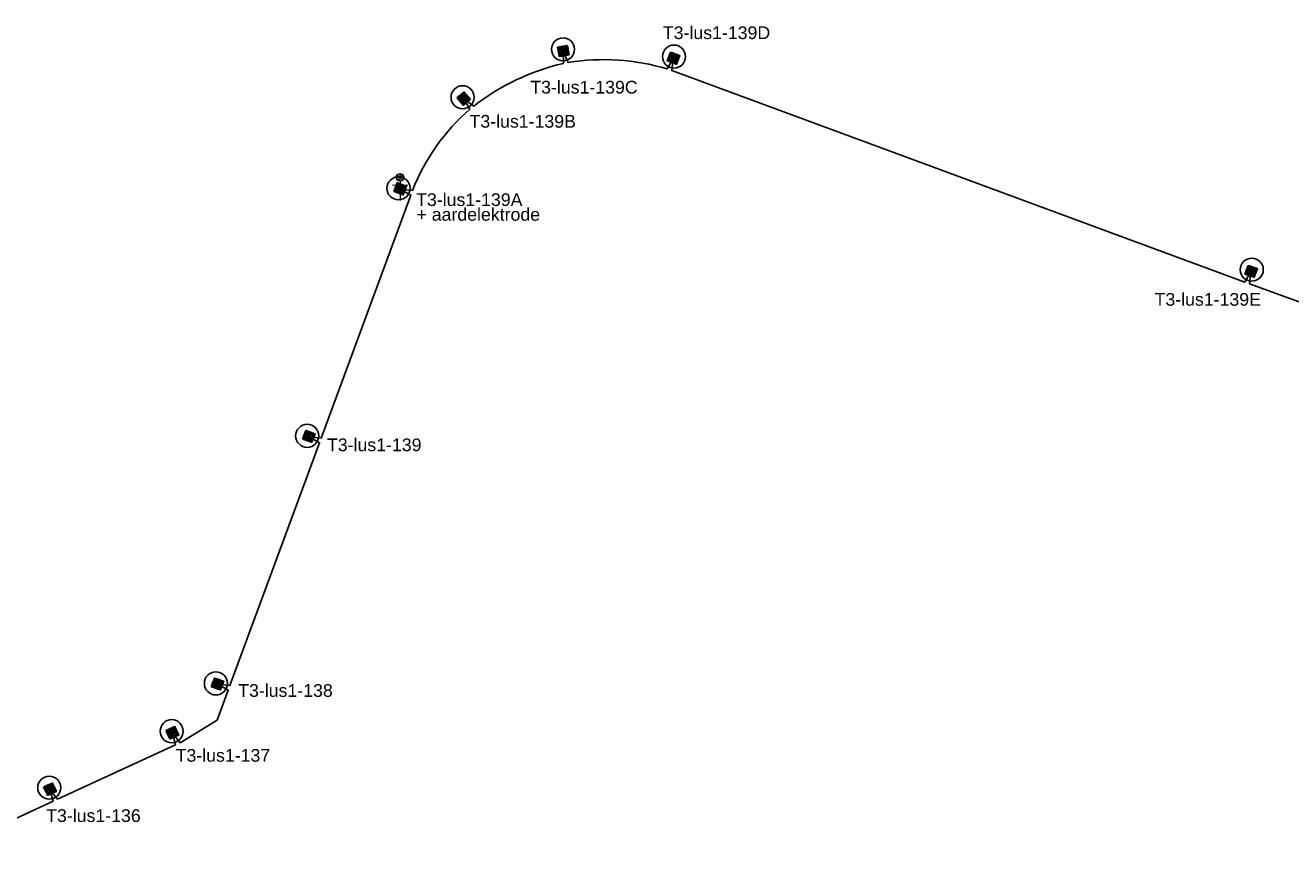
# Model space of a CAD drawing. Header units: metres. Extents: x 176029 to 179341, y 406836 to 408537.
# Tile 19 of 27: x 176473 to 176556, y 407767 to 407821. Entities that reach past the tile are written whole.
import ezdxf

# ---------------------------------------------------------------- set-up
doc = ezdxf.new("R2010")
doc.units = ezdxf.units.M
for name, color, linetype in [('aardelectrode', 210, 'Continuous'), ('N-ET-VVV-LUS 1', 10, 'Continuous'), ('opbouw rolbaanlicht', 1, 'Continuous')]:
    doc.layers.add(name, color=color, linetype=linetype)
doc.layers.add('Codering armaturen', color=7, linetype='Continuous', lineweight=0)
doc.layers.add('N-ET-Montage-Trafoput nieuw', color=1, linetype='Continuous', lineweight=30)
doc.styles.add('DVD_Standaard_35', font='arial.ttf', dxfattribs={"height": 3.5})
doc.styles.add('Style-ENGINEERING', font='ENGINEERING.shx')

# ---------------------------------------------------------------- blocks, each defined once
blk = doc.blocks.new('A$C68DF78CD')
for p, q in [((-99, -682), (-115, -670)), ((-101, -668), (-113, -684))]:
    blk.add_line(p, q)
at = {"linetype": 'ByBlock', "lineweight": -2}
for points in [[(147, -836), (-344, -491), (0, 0), (491, -344)], [(135, -766), (-275, -479), (12, -70), (422, -357)], [(134, -759), (-268, -478), (13, -77), (415, -358)], [(-38, -698), (-151, -618), (-131, -589), (-17, -668)], [(-49, -260), (-90, -232), (-3, -109), (38, -137)], [(22, -256), (-19, -227), (-7, -211), (34, -240)], [(308, -405), (267, -377), (279, -360), (320, -389)]]:
    blk.add_lwpolyline(points, close=True, dxfattribs=at)
blk.add_lwpolyline([(-114, -258), (287, -540)], dxfattribs=at)
at = {"linetype": 'ByBlock', "lineweight": -2, "flags": 128}
blk.add_lwpolyline([(-8, -128), (3, -143), (7, -137), (20, -155)], dxfattribs=at)
at = {"linetype": 'ByBlock', "lineweight": -2}
for centre, radius in [((-133, -608), 5.65), ((-65, -240), 4.79), ((-35, -677), 5.65), ((10, -509), 25), ((14, -128), 4.79)]:
    blk.add_circle(centre, radius, dxfattribs=at)
at = {"linetype": 'ByBlock', "lineweight": -2, "extrusion": (0, 0, -1)}
blk.add_solid([(-20, -155), (-11, -149), (-18, -144)], dxfattribs=at)
at = {"linetype": 'ByBlock', "lineweight": -2, "style": 'Style-ENGINEERING'}
for s, height, p in [('PAS OP H.S.', 10.13, (-66, -226)), ('LEVENS-', 10.1, (-53, -234)), ('GEVAARLIJK', 10.1, (-41, -243))]:
    blk.add_text(s, height=height, rotation=54.98752, dxfattribs=at).set_placement(p)
blk = doc.blocks.new('opbouw rolbaanlicht')
at = {"layer": 'opbouw rolbaanlicht', "color": 0}
blk.add_circle((0, 0), 0.75, dxfattribs=at)
for points in [[(-0.25, 0), (0.056, 0.244), (0.25, 0)], [(-0.25, 0), (-0.156, 0.195), (0.056, 0.244)], [(-0.25, 0), (-0.225, 0.108), (-0.156, 0.195)], [(-0.25, 0), (0.25, 0), (-0.056, -0.244)], [(-0.056, -0.244), (-0.156, -0.195), (-0.25, 0)], [(-0.156, -0.195), (-0.225, -0.108), (-0.25, 0)], [(-0.156, 0.195), (-0.056, 0.244), (0.056, 0.244)], [(0.25, 0), (0.156, -0.195), (-0.056, -0.244)], [(0.056, 0.244), (0.156, 0.195), (0.25, 0)], [(0.156, 0.195), (0.225, 0.108), (0.25, 0)], [(0.25, 0), (0.225, -0.108), (0.156, -0.195)], [(0.156, -0.195), (0.056, -0.244), (-0.056, -0.244)]]:
    blk.add_solid(points, dxfattribs=at)
blk = doc.blocks.new('aardelectrode')
at = {"layer": 'aardelectrode', "linetype": 'Continuous', "lineweight": 0}
for p, q in [((-0.246, 0.79), (-0.04, 0.996)), ((-0.236, 0.66), (0.09, 0.986)), ((-0.174, 0.575), (0.176, 0.925)), ((-0.089, 0.514), (0.234, 0.839)), ((-0.5, 0.251), (0.5, 0.249)), ((-0.25, 0), (0.25, 0)), ((0, 0.5), (0, -0.751)), ((0.039, 0.505), (0.245, 0.711)), ((-0.125, -0.249), (0.126, -0.25))]:
    blk.add_line(p, q, dxfattribs=at)
blk.add_circle((0, 0.75), 0.25, dxfattribs=at)

msp = doc.modelspace()

# ---------------------------------------------------------------- linework, layer by layer
at = {"layer": 'N-ET-VVV-LUS 1'}
msp.add_lwpolyline([(176595.616, 407788.672), (176552.91, 407804.182), (176552.995, 407804.977), (176552.605, 407804.295), (176515.332, 407818.044), (176515.416, 407818.839), (176515.026, 407818.157, 0.113436), (176508.598, 407818.573), (176508.266, 407819.3), (176508.278, 407818.514, 0.107592), (176502.446, 407815.738), (176501.797, 407816.205), (176502.197, 407815.528, 0.122379), (176498.468, 407810.254), (176497.672, 407810.335), (176498.357, 407809.948), (176492.527, 407794.148), (176491.733, 407794.233), (176492.415, 407793.842), (176486.587, 407778.045), (176485.792, 407778.13), (176486.474, 407777.739), (176485.76, 407775.804), (176483.344, 407774.331), (176482.842, 407774.953), (176483.048, 407774.194), (176475.38, 407770.659), (176474.878, 407771.282), (176475.084, 407770.523), (176467.409, 407766.981)], format="xyb", dxfattribs=at)

# ---------------------------------------------------------------- block references
at = {"layer": 'aardelectrode', "rotation": 0.03817173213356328}
msp.add_blockref('aardelectrode', (176497.658, 407810.356, 0), dxfattribs=at)
at = {"layer": 'N-ET-Montage-Trafoput nieuw', "linetype": 'Continuous', "xscale": 0.001000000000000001, "yscale": 0.001000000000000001}
for p, rotation in [((176508.625, 407819.083, 0), 225.4566619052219), ((176515.614, 407818.469, 0), 194.7637981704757), ((176502.216, 407816.193, 0), 255.1319850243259), ((176498.043, 407810.534, 0), 284.7637981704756), ((176553.192, 407804.607, 0), 194.7637981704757), ((176492.103, 407794.431, 0), 284.7637981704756), ((176486.162, 407778.327, 0), 284.764294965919), ((176483.243, 407774.831, 0), 239.7637977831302), ((176475.279, 407771.159, 0), 239.7637977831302)]:
    msp.add_blockref('A$C68DF78CD', p, dxfattribs=dict(at, rotation=rotation))
at = {"layer": 'N-ET-VVV-LUS 1'}
for p in [(176508.255, 407819.432), (176515.475, 407818.958), (176501.722, 407816.314), (176497.554, 407810.395, 0), (176553.053, 407805.097, 0), (176491.613, 407794.291, 0), (176485.673, 407778.188), (176482.799, 407775.079), (176474.835, 407771.407)]:
    msp.add_blockref('opbouw rolbaanlicht', p, dxfattribs=at)

# ---------------------------------------------------------------- texts
at = {"layer": 'Codering armaturen', "style": 'DVD_Standaard_35'}
for s, p in [('T3-lus1-139D', (176514.749, 407820.098)), ('T3-lus1-139C', (176506.127, 407816.557)), ('T3-lus1-139B', (176502.176, 407814.334)), ('T3-lus1-139A', (176498.7, 407809.239)), ('T3-lus1-139E', (176546.736, 407802.755)), ('T3-lus1-139', (176492.899, 407793.293)), ('T3-lus1-138', (176487.126, 407777.314)), ('T3-lus1-137', (176483.057, 407773.095)), ('T3-lus1-136', (176474.635, 407769.175))]:
    msp.add_text(s, height=0.82503, rotation=359.99291, dxfattribs=at).set_placement(p)
at = {"layer": 'Codering armaturen', "color": 7, "style": 'DVD_Standaard_35'}
msp.add_text('+ aardelektrode', height=0.82503, rotation=359.9929, dxfattribs=at).set_placement((176498.722, 407808.282))

doc.saveas('drawing.dxf')
